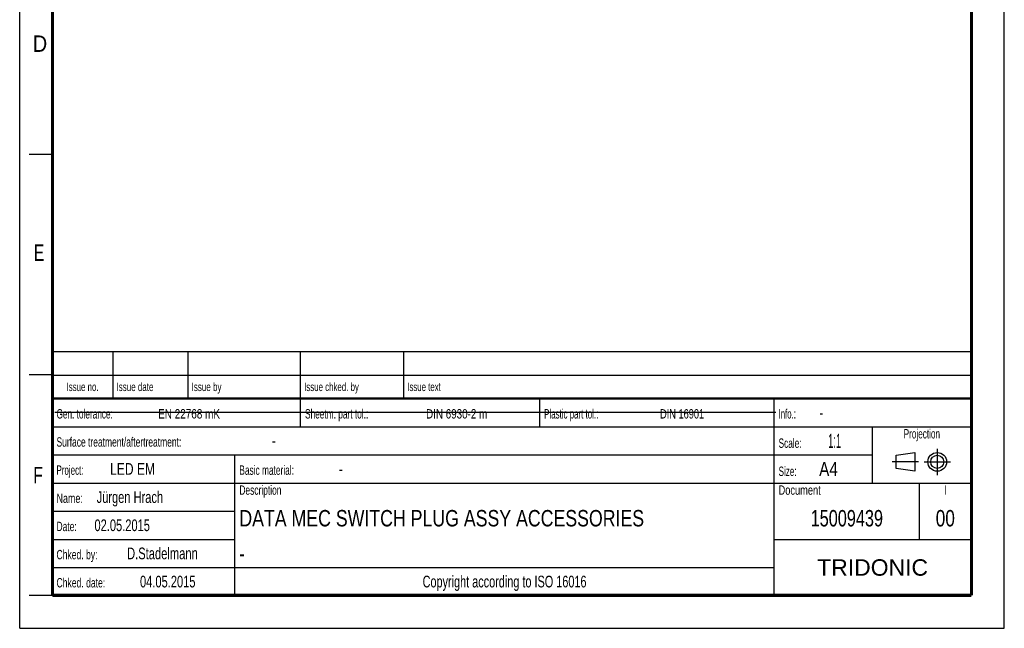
# Model space of a CAD drawing. Header units: millimetres. Extents: x 0 to 210, y 0 to 297.
# Tile 1 of 4: x 0 to 210, y 0 to 130. Entities that reach past the tile are written whole.
import ezdxf
from ezdxf.enums import TextEntityAlignment as Align

# ---------------------------------------------------------------- set-up
doc = ezdxf.new("R2010")
doc.units = ezdxf.units.MM
doc.header["$LTSCALE"] = 19.36
doc.linetypes.add('CENTER', pattern=[0.6, 0.375, -0.075, 0.075, -0.075])
doc.layers.get('0').update_dxf_attribs({"linetype": 'CONTINUOUS'})
doc.layers.add('DEFAULT_1', color=7, linetype='CENTER')
doc.layers.add('Z_NOTICE', color=7, linetype='CONTINUOUS')
doc.styles.add('TEXTSTYLE_2', font='txt', dxfattribs={"width": 0.75})
doc.styles.add('TEXTSTYLE_5', font='arial.ttf')

# ---------------------------------------------------------------- blocks, each defined once
blk = doc.blocks.new('SYMBOL_2_BL0', base_point=(192.31, 35.47))
at = {"color": 2, "linetype": 'CONTINUOUS'}
for p, q in [((186.91, 36.87), (190.91, 37.47)), ((186.91, 34.07), (186.91, 36.87)), ((190.91, 37.47), (190.91, 33.47)), ((190.91, 33.47), (186.91, 34.07))]:
    blk.add_line(p, q, dxfattribs=at)
for radius in [2, 1.4]:
    blk.add_circle((195.71, 35.47), radius, dxfattribs=at)
at = {"layer": 'DEFAULT_1', "color": 2, "linetype": 'CENTER'}
for p, q in [((195.71, 38.27), (195.71, 32.67)), ((191.71, 35.47), (186.11, 35.47)), ((192.91, 35.47), (198.5, 35.47))]:
    blk.add_line(p, q, dxfattribs=at)

msp = doc.modelspace()

# ---------------------------------------------------------------- linework, layer by layer
at = {"color": 2, "linetype": 'CONTINUOUS'}
for p, q in [((0, 0), (0, 297)), ((210, 0), (210, 297)), ((7, 101), (2, 101)), ((6.91362, 48.96015), (6.91362, 58.96015)), ((6.91362, 58.96015), (202.91362, 58.96015)), ((19.91362, 48.96015), (19.91362, 58.96015)), ((35.91362, 48.96015), (35.91362, 58.96015)), ((59.91362, 48.96015), (59.91362, 58.96015)), ((81.91362, 48.96015), (81.91362, 58.96015)), ((202.91362, 48.96015), (202.91362, 58.96015)), ((7, 54), (2, 54)), ((6.91362, 53.96015), (202.91362, 53.96015)), ((6.91355, 6.96013), (6.91355, 48.96013)), ((6.91355, 48.96013), (202.91355, 48.96013)), ((6.91362, 48.96015), (202.91362, 48.96015)), ((59.91355, 42.96013), (59.91355, 48.96013)), ((110.91355, 42.96013), (110.91355, 48.96013)), ((160.91355, 6.96013), (160.91355, 48.96013)), ((202.91355, 6.96013), (202.91355, 48.96013)), ((6.91355, 42.96013), (202.91355, 42.96013)), ((181.91355, 30.96013), (181.91355, 42.96013)), ((6.91355, 36.96013), (181.91355, 36.96013)), ((45.91355, 6.96013), (45.91355, 36.96013)), ((6.91355, 30.96013), (202.91355, 30.96013)), ((191.91355, 18.96013), (191.91355, 30.96013)), ((6.91355, 24.96013), (45.91355, 24.96013)), ((6.91355, 18.96013), (45.91355, 18.96013)), ((160.91355, 18.96013), (202.91355, 18.96013)), ((6.91355, 12.96013), (160.91355, 12.96013)), ((7, 7), (2, 7)), ((6.91355, 6.96013), (202.91355, 6.96013)), ((0, 0), (210, 0))]:
    msp.add_line(p, q, dxfattribs=at)
at = {"color": 7, "linetype": 'CONTINUOUS'}
msp.add_line((7.46812, 46.04239), (161.26812, 46.04239), dxfattribs=at)
for points, const_width in [([(7, 7), (7, 290)], 0.7), ([(203, 7), (203, 290)], 0.7), ([(7, 49), (203, 49)], 0.5), ([(7, 7), (203, 7)], 0.7)]:
    msp.add_lwpolyline(points, dxfattribs=dict(at, const_width=const_width))

# ---------------------------------------------------------------- block references
at = {"color": 2, "linetype": 'CONTINUOUS'}
msp.add_blockref('SYMBOL_2_BL0', (192.30508, 35.46975), dxfattribs=at)

# ---------------------------------------------------------------- texts
at = {"color": 5, "linetype": 'CONTINUOUS', "style": 'TEXTSTYLE_2'}
for s, width, p in [('D', 0.904762, (2.80729, 122.85717)), ('E', 0.714286, (3.00245, 78.30247)), ('F', 0.714286, (2.92219, 30.89704))]:
    msp.add_text(s, height=3.5, dxfattribs=dict(at, width=width)).set_placement(p)
at = {"layer": 'Z_NOTICE', "color": 5, "linetype": 'CONTINUOUS', "style": 'TEXTSTYLE_2'}
for s, height, width, p in [('Issue date ', 1.8, 0.707792, (20.66362, 50.56015)), ('Issue by ', 1.8, 0.71164, (36.66362, 50.56015)), ('Issue chked. by', 1.8, 0.698413, (60.66362, 50.56015)), ('Issue text ', 1.8, 0.694805, (82.66362, 50.56015)), ('Gen. tolerance:', 2, 0.657143, (7.85105, 44.71013)), ('EN 22768 mK', 2, 0.792208, (29.52962, 44.71013)), ('Sheetm. part tol.:', 2, 0.662698, (60.85105, 44.71013)), ('DIN 6930-2 m', 2, 0.78373, (86.67247, 44.71013)), ('Plastic part tol.:', 2, 0.632275, (111.85105, 44.71013)), ('DIN 16901', 2, 0.73545, (136.57724, 44.71013)), ('Info.: ', 2, 0.622449, (161.85105, 44.71013)), ('-', 2.5, 0.714286, (170.56533, 44.71013)), ('Surface treatment/aftertreatment: ', 2, 0.67577, (7.85105, 38.71013)), ('Scale:  ', 2, 0.660714, (161.85105, 38.46013)), ('1:1', 3, 0.5, (172.42247, 38.46013)), ('-', 2.5, 0.714286, (53.80343, 38.71013)), ('Project: ', 2, 0.634921, (7.85105, 32.71013)), ('LED EM', 2.5, 0.769841, (19.27962, 32.71013)), ('Basic material: ', 2, 0.66369, (46.85105, 32.71013)), ('-', 2.5, 0.714286, (68.08914, 32.71013)), ('Size: ', 2, 0.646825, (161.85105, 32.46013)), (' A4', 3, 0.809524, (169.61295, 32.46013)), ('Jürgen Hrach', 2.5, 0.705357, (16.42247, 26.71013)), ('Description', 2, 0.670996, (46.85105, 28.46013)), ('Document', 2, 0.738095, (161.85105, 28.46013)), ('Name: ', 2, 0.714286, (7.85105, 26.71013)), ('02.05.2015', 2.5, 0.707143, (15.94628, 20.71013)), ('Date: ', 2, 0.674603, (7.85105, 20.71013)), ('Chked. by: ', 2, 0.683983, (7.85105, 14.71013)), ('D.Stadelmann', 2.5, 0.712302, (22.89867, 14.71013)), ('Chked. date: ', 2, 0.684982, (7.85105, 8.71013)), ('04.05.2015', 2.5, 0.707143, (25.66057, 8.71013))]:
    msp.add_text(s, height=height, dxfattribs=dict(at, width=width)).set_placement(p)
for s, height, width, p in [('Issue no.', 1.8, 0.698413, (13.41362, 50.56015)), ('Projection', 2, 0.652381, (192.41355, 40.46013)), ('I', 2, 0.642857, (197.41355, 28.46013)), ('Copyright according to ISO 16016', 2.5, 0.694196, (103.41355, 8.71013))]:
    msp.add_text(s, height=height, dxfattribs=dict(at, width=width)).set_placement(p, align=Align.CENTER)
at = {"layer": 'Z_NOTICE', "color": 7, "linetype": 'CONTINUOUS', "style": 'TEXTSTYLE_2'}
for s, width, p in [('DATA MEC SWITCH PLUG ASSY ACCESSORIES', 0.807593, (46.85105, 21.71013)), ('-', 0.714286, (46.85105, 14.21013))]:
    msp.add_text(s, height=3.5, dxfattribs=dict(at, width=width)).set_placement(p)
for s, width, p in [('15009439', 0.741071, (176.41355, 21.71013)), ('00', 0.785714, (197.41355, 21.71013))]:
    msp.add_text(s, height=3.5, dxfattribs=dict(at, width=width)).set_placement(p, align=Align.CENTER)
at = {"layer": 'Z_NOTICE', "color": 5, "linetype": 'CONTINUOUS', "style": 'TEXTSTYLE_5'}
msp.add_text('TRIDONIC', height=3.5, dxfattribs=at).set_placement((181.91355, 11.21013), align=Align.CENTER)

doc.saveas('drawing.dxf')
